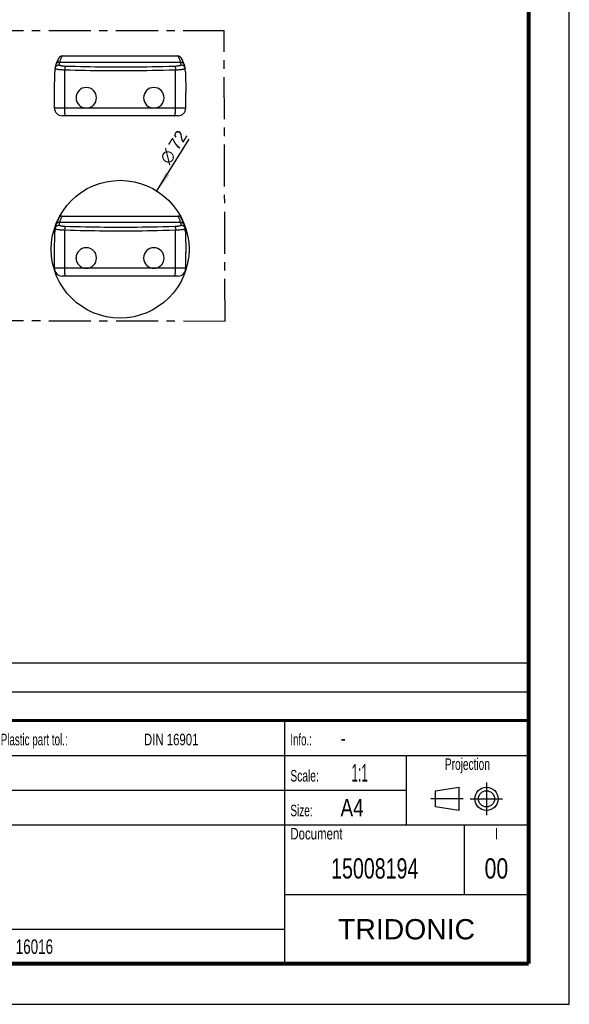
# Model space of a CAD drawing. Header units: millimetres. Extents: x 0 to 210, y 0 to 297.
# Tile 2 of 3: x 115 to 210, y 0 to 170. Entities that reach past the tile are written whole.
import ezdxf
from ezdxf.enums import TextEntityAlignment as Align

# ---------------------------------------------------------------- set-up
doc = ezdxf.new("R2010")
doc.units = ezdxf.units.MM
doc.header["$LTSCALE"] = 19.36
doc.linetypes.add('CENTER', pattern=[0.6, 0.375, -0.075, 0.075, -0.075])
doc.layers.get('0').update_dxf_attribs({"linetype": 'CONTINUOUS'})
for name, color, linetype in [('DEFAULT_1', 7, 'CENTER'), ('Z_AXIS', 7, 'CONTINUOUS'), ('Z_DIM_2D', 7, 'CONTINUOUS'), ('Z_NOTICE', 7, 'CONTINUOUS')]:
    doc.layers.add(name, color=color, linetype=linetype)
doc.styles.add('TEXTSTYLE_2', font='txt', dxfattribs={"width": 0.75})
doc.styles.add('TEXTSTYLE_3', font='helveticaneueltw1g-ltcn.otf')
doc.styles.add('TEXTSTYLE_4', font='gdt', dxfattribs={"width": 0.7})
doc.styles.add('TEXTSTYLE_5', font='arial.ttf')
doc.dimstyles.new('DIMSTYLE_1', dxfattribs={"dimtxt": 2.1, "dimasz": 3.5, "dimexe": 1.5, "dimexo": 0, "dimtad": 1, "dimdec": 1, "dimlfac": 3, "dimdsep": 46, "dimtxsty": 'TEXTSTYLE_3', "dimblk": '_FILLED', "dimblk1": '_FILLED', "dimblk2": '_FILLED', "dimcen": 0.09, "dimclrt": 5, "dimadec": 0, "dimazin": 0, "dimtp": 0.3, "dimtm": 0.3, "dimtfac": 1, "dimtdec": 1, "dimtmove": 0, "dimatfit": 2, "dimldrblk": '_FILLED', "dimfxl": 1, "dimtolj": 1, "dimarcsym": 0})

# ---------------------------------------------------------------- blocks, each defined once
blk = doc.blocks.new('SYMBOL_2_BL0', base_point=(192.31, 35.47))
at = {"color": 2, "linetype": 'CONTINUOUS'}
for p, q in [((186.91, 36.87), (190.91, 37.47)), ((190.91, 37.47), (190.91, 33.47)), ((186.91, 34.07), (186.91, 36.87)), ((190.91, 33.47), (186.91, 34.07))]:
    blk.add_line(p, q, dxfattribs=at)
for radius in [2, 1.4]:
    blk.add_circle((195.71, 35.47), radius, dxfattribs=at)
at = {"layer": 'DEFAULT_1', "color": 2, "linetype": 'CENTER'}
for p, q in [((195.71, 38.27), (195.71, 32.67)), ((191.71, 35.47), (186.11, 35.47)), ((192.91, 35.47), (198.5, 35.47))]:
    blk.add_line(p, q, dxfattribs=at)
blk = doc.blocks.new('_FILLED')
at = {"color": 0, "linetype": 'BYBLOCK'}
blk.add_solid([(0, 0), (-1, 0.125), (-1, -0.125)], dxfattribs=at)
blk = doc.blocks.new('*D0')
at = {"layer": 'Z_DIM_2D', "color": 2, "linetype": 'CONTINUOUS'}
blk.add_line((138.79, 140.44), (144.38, 149.36), dxfattribs=at)
at = {"layer": 'Z_DIM_2D', "color": 2, "linetype": 'CONTINUOUS', "xscale": 3.5, "yscale": 3.5, "zscale": 3.5, "rotation": 237.9111719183}
blk.add_blockref('_FILLED', (138.79, 140.44), dxfattribs=at)
at = {"layer": 'Z_DIM_2D', "color": 5, "linetype": 'CONTINUOUS'}
for s, style, p in [('72', 'TEXTSTYLE_3', (142.44, 147.25)), ('n', 'TEXTSTYLE_4', (140.95, 144.88))]:
    blk.add_text(s, height=2.1, rotation=57.9112, dxfattribs=dict(at, style=style)).set_placement(p)

msp = doc.modelspace()

# ---------------------------------------------------------------- linework, layer by layer
at = {"color": 2, "linetype": 'CONTINUOUS'}
for p, q in [((210, 0), (210, 297)), ((6.914, 58.96), (202.914, 58.96)), ((202.914, 48.96), (202.914, 58.96)), ((6.914, 53.96), (202.914, 53.96)), ((6.914, 48.96), (202.914, 48.96)), ((6.914, 48.96), (202.914, 48.96)), ((160.914, 6.96), (160.914, 48.96)), ((202.914, 6.96), (202.914, 48.96)), ((6.914, 42.96), (202.914, 42.96)), ((181.914, 30.96), (181.914, 42.96)), ((6.914, 36.96), (181.914, 36.96)), ((6.914, 30.96), (202.914, 30.96)), ((191.914, 18.96), (191.914, 30.96)), ((160.914, 18.96), (202.914, 18.96)), ((6.914, 12.96), (160.914, 12.96)), ((6.914, 6.96), (202.914, 6.96)), ((0, 0), (210, 0))]:
    msp.add_line(p, q, dxfattribs=at)
at = {"color": 7, "linetype": 'CONTINUOUS'}
for p, q in [((122.474, 163.724), (142.443, 163.724)), ((121.125, 157.39), (121.188, 160.999)), ((143.729, 160.999), (143.792, 157.39)), ((121.125, 154.724), (121.125, 157.39)), ((136.525, 156.492), (136.525, 156.509)), ((140.059, 156.492), (140.059, 156.509)), ((143.792, 154.724), (143.792, 157.39)), ((142.459, 153.39), (122.459, 153.39)), ((122.474, 136.065), (142.443, 136.065)), ((121.125, 129.732), (121.188, 133.341)), ((143.729, 133.341), (143.792, 129.732)), ((121.125, 127.065), (121.125, 129.732)), ((143.792, 127.065), (143.792, 129.732)), ((136.525, 128.833), (136.525, 128.85)), ((140.059, 128.833), (140.059, 128.85)), ((142.459, 125.732), (122.459, 125.732))]:
    msp.add_line(p, q, dxfattribs=at)
at = {"color": 9, "linetype": 'CONTINUOUS'}
for p, q in [((142.484, 163.652), (142.439, 163.724)), ((122.007, 162.674), (142.91, 162.674)), ((122.896, 154.724), (122.896, 161.339)), ((142.021, 154.724), (142.021, 161.339)), ((122.896, 154.724), (121.125, 154.724)), ((143.792, 154.724), (126.625, 154.724)), ((142.484, 135.993), (142.439, 136.065)), ((122.007, 135.015), (142.91, 135.015)), ((122.896, 127.065), (122.896, 133.68)), ((142.021, 127.065), (142.021, 133.68)), ((122.896, 127.065), (121.125, 127.065)), ((143.792, 127.065), (126.625, 127.065))]:
    msp.add_line(p, q, dxfattribs=at)
at = {"color": 7, "linetype": 'CONTINUOUS'}
for points, const_width in [([(203, 7), (203, 290)], 0.7), ([(7, 49), (203, 49)], 0.5), ([(7.399, 45.763), (160.804, 45.665)], 0.01), ([(7, 7), (203, 7)], 0.7)]:
    msp.add_lwpolyline(points, dxfattribs=dict(at, const_width=const_width))
at = {"color": 9, "linetype": 'CONTINUOUS'}
for points in [[(122.478, 163.724), (122.417, 163.624), (122.359, 163.523), (122.304, 163.422), (122.254, 163.321), (122.207, 163.222), (122.164, 163.121), (122.122, 163.018), (122.083, 162.911), (122.044, 162.796), (122.007, 162.674)], [(142.91, 162.674), (142.883, 162.766), (142.853, 162.858), (142.82, 162.951), (142.785, 163.044), (142.746, 163.139), (142.704, 163.234), (142.661, 163.325), (142.617, 163.414), (142.573, 163.497), (142.528, 163.576), (142.484, 163.652)], [(121.231, 161.552), (121.288, 161.529), (121.357, 161.508), (121.437, 161.486), (121.528, 161.466), (121.629, 161.447), (121.739, 161.428), (121.857, 161.412), (121.983, 161.396), (122.119, 161.382), (122.262, 161.369), (122.413, 161.359), (122.57, 161.35), (122.731, 161.343)], [(122.007, 162.674), (121.935, 162.671), (121.864, 162.659), (121.795, 162.641), (121.728, 162.615), (121.665, 162.582), (121.605, 162.542), (121.55, 162.497), (121.501, 162.445), (121.457, 162.389), (121.42, 162.328), (121.389, 162.264), (121.366, 162.196)], [(122.007, 162.674), (121.989, 162.606), (121.97, 162.532), (121.952, 162.454), (121.934, 162.369), (121.917, 162.278), (121.901, 162.179)], [(121.901, 162.179), (121.944, 162.159), (121.993, 162.139), (122.048, 162.119), (122.108, 162.101), (122.174, 162.083), (122.246, 162.067), (122.322, 162.051), (122.403, 162.037), (122.488, 162.024), (122.579, 162.013), (122.673, 162.003), (122.77, 161.995), (122.87, 161.989), (122.972, 161.985)], [(122.972, 161.985), (122.964, 161.964), (122.955, 161.934), (122.947, 161.897), (122.939, 161.854), (122.931, 161.804), (122.924, 161.749), (122.917, 161.688), (122.911, 161.624), (122.906, 161.556), (122.902, 161.485), (122.898, 161.412), (122.896, 161.339)], [(122.972, 161.985), (123.892, 161.959), (124.785, 161.936), (125.645, 161.916), (126.486, 161.898), (127.319, 161.883), (128.142, 161.87), (128.958, 161.86), (129.767, 161.852), (130.572, 161.845), (131.375, 161.842), (132.177, 161.84), (132.98, 161.84), (133.788, 161.843), (134.6, 161.847), (135.415, 161.854), (136.243, 161.863), (137.092, 161.875), (137.97, 161.89), (138.887, 161.908), (139.85, 161.929), (140.871, 161.955), (141.945, 161.985)], [(140.939, 161.309), (142.183, 161.343), (142.34, 161.35), (142.493, 161.358), (142.64, 161.368), (142.783, 161.38), (142.919, 161.394), (143.049, 161.41), (143.17, 161.427), (143.282, 161.446), (143.385, 161.465), (143.477, 161.486), (143.559, 161.507), (143.629, 161.529), (143.686, 161.552)], [(141.945, 161.985), (142.045, 161.989), (142.143, 161.995), (142.238, 162.003), (142.33, 162.012), (142.419, 162.023), (142.505, 162.036), (142.587, 162.05), (142.665, 162.065), (142.738, 162.082), (142.805, 162.1), (142.867, 162.118), (142.923, 162.138), (142.973, 162.158), (143.016, 162.179)], [(141.945, 161.985), (141.954, 161.964), (141.962, 161.934), (141.971, 161.897), (141.979, 161.854), (141.986, 161.804), (141.993, 161.749), (142, 161.688), (142.006, 161.624), (142.011, 161.556), (142.015, 161.485), (142.019, 161.412), (142.021, 161.339)], [(142.91, 162.674), (142.982, 162.671), (143.053, 162.659), (143.122, 162.641), (143.189, 162.615), (143.252, 162.582), (143.312, 162.542), (143.367, 162.497), (143.417, 162.445), (143.46, 162.389), (143.497, 162.328), (143.528, 162.264), (143.551, 162.196)], [(143.016, 162.179), (143.002, 162.267), (142.986, 162.354), (142.968, 162.438), (142.95, 162.52), (142.93, 162.599), (142.91, 162.674)], [(122.731, 161.343), (123.823, 161.313), (124.723, 161.291), (125.591, 161.271), (126.438, 161.254), (127.278, 161.239), (128.107, 161.226), (128.929, 161.216), (129.745, 161.208), (130.557, 161.202), (131.366, 161.198), (132.175, 161.196), (132.985, 161.197), (133.798, 161.199), (134.617, 161.204), (135.439, 161.21), (136.274, 161.219), (137.129, 161.231), (138.014, 161.245), (138.939, 161.263), (139.91, 161.284), (140.939, 161.309)], [(123.049, 153.39), (123.034, 153.397), (123.019, 153.416), (123.004, 153.448), (122.99, 153.492), (122.977, 153.548), (122.964, 153.615), (122.952, 153.693), (122.941, 153.781), (122.93, 153.878), (122.922, 153.983), (122.914, 154.095), (122.907, 154.214), (122.902, 154.337), (122.899, 154.464), (122.896, 154.593), (122.896, 154.724)], [(141.868, 153.39), (141.883, 153.397), (141.898, 153.416), (141.913, 153.448), (141.927, 153.492), (141.941, 153.548), (141.953, 153.615), (141.965, 153.693), (141.977, 153.781), (141.987, 153.878), (141.996, 153.983), (142.003, 154.095), (142.01, 154.214), (142.015, 154.337), (142.018, 154.464), (142.021, 154.593), (142.021, 154.724)], [(122.478, 136.065), (122.417, 135.965), (122.359, 135.864), (122.304, 135.763), (122.254, 135.662), (122.207, 135.563), (122.164, 135.463), (122.122, 135.36), (122.083, 135.252), (122.044, 135.137), (122.007, 135.015)], [(142.91, 135.015), (142.883, 135.107), (142.853, 135.2), (142.82, 135.292), (142.785, 135.385), (142.746, 135.481), (142.704, 135.575), (142.661, 135.667), (142.617, 135.755), (142.573, 135.838), (142.528, 135.917), (142.484, 135.993)], [(122.007, 135.015), (121.935, 135.012), (121.864, 135.001), (121.795, 134.982), (121.728, 134.956), (121.665, 134.923), (121.605, 134.884), (121.55, 134.838), (121.501, 134.787), (121.457, 134.73), (121.42, 134.669), (121.389, 134.605), (121.366, 134.538)], [(122.007, 135.015), (121.989, 134.947), (121.97, 134.873), (121.952, 134.795), (121.934, 134.711), (121.917, 134.619), (121.901, 134.521)], [(121.901, 134.521), (121.944, 134.5), (121.993, 134.48), (122.048, 134.461), (122.108, 134.442), (122.174, 134.424), (122.246, 134.408), (122.322, 134.393), (122.403, 134.378), (122.488, 134.366), (122.579, 134.354), (122.673, 134.345), (122.77, 134.337), (122.87, 134.331), (122.972, 134.327)], [(122.972, 134.327), (122.964, 134.305), (122.955, 134.275), (122.947, 134.239), (122.939, 134.195), (122.931, 134.146), (122.924, 134.09), (122.917, 134.03), (122.911, 133.965), (122.906, 133.897), (122.902, 133.826), (122.898, 133.754), (122.896, 133.68)], [(122.972, 134.327), (123.892, 134.301), (124.785, 134.277), (125.645, 134.257), (126.486, 134.24), (127.319, 134.225), (128.142, 134.212), (128.958, 134.201), (129.767, 134.193), (130.572, 134.187), (131.375, 134.183), (132.177, 134.181), (132.98, 134.181), (133.788, 134.184), (134.6, 134.189), (135.415, 134.195), (136.243, 134.205), (137.092, 134.216), (137.97, 134.231), (138.887, 134.249), (139.85, 134.27), (140.871, 134.297), (141.945, 134.327)], [(141.945, 134.327), (142.045, 134.331), (142.143, 134.336), (142.238, 134.344), (142.33, 134.353), (142.419, 134.364), (142.505, 134.377), (142.587, 134.391), (142.665, 134.406), (142.738, 134.423), (142.805, 134.441), (142.867, 134.46), (142.923, 134.479), (142.973, 134.5), (143.016, 134.521)], [(141.945, 134.327), (141.954, 134.305), (141.962, 134.275), (141.971, 134.239), (141.979, 134.195), (141.986, 134.146), (141.993, 134.09), (142, 134.03), (142.006, 133.965), (142.011, 133.897), (142.015, 133.826), (142.019, 133.754), (142.021, 133.68)], [(142.91, 135.015), (142.982, 135.012), (143.053, 135.001), (143.122, 134.982), (143.189, 134.956), (143.252, 134.923), (143.312, 134.884), (143.367, 134.838), (143.417, 134.787), (143.46, 134.73), (143.497, 134.669), (143.528, 134.605), (143.551, 134.538)], [(143.016, 134.521), (143.002, 134.609), (142.986, 134.695), (142.968, 134.779), (142.95, 134.861), (142.93, 134.94), (142.91, 135.015)], [(121.231, 133.893), (121.288, 133.871), (121.357, 133.849), (121.437, 133.828), (121.528, 133.807), (121.629, 133.788), (121.739, 133.77), (121.857, 133.753), (121.983, 133.737), (122.119, 133.723), (122.262, 133.711), (122.413, 133.7), (122.57, 133.691), (122.731, 133.685)], [(122.731, 133.685), (123.823, 133.655), (124.723, 133.632), (125.591, 133.612), (126.438, 133.595), (127.278, 133.58), (128.107, 133.568), (128.929, 133.557), (129.745, 133.549), (130.557, 133.543), (131.366, 133.539), (132.175, 133.537), (132.985, 133.538), (133.798, 133.54), (134.617, 133.545), (135.439, 133.552), (136.274, 133.561), (137.129, 133.572), (138.014, 133.587), (138.939, 133.604), (139.91, 133.625), (140.939, 133.651)], [(140.939, 133.651), (142.183, 133.685), (142.34, 133.691), (142.493, 133.699), (142.64, 133.71), (142.783, 133.722), (142.919, 133.736), (143.049, 133.751), (143.17, 133.768), (143.282, 133.787), (143.385, 133.807), (143.477, 133.827), (143.559, 133.849), (143.629, 133.871), (143.686, 133.893)], [(123.049, 125.732), (123.034, 125.738), (123.019, 125.757), (123.004, 125.789), (122.99, 125.833), (122.977, 125.889), (122.964, 125.956), (122.952, 126.034), (122.941, 126.122), (122.93, 126.219), (122.922, 126.324), (122.914, 126.437), (122.907, 126.555), (122.902, 126.678), (122.899, 126.805), (122.896, 126.934), (122.896, 127.065)], [(141.868, 125.732), (141.883, 125.738), (141.898, 125.757), (141.913, 125.789), (141.927, 125.833), (141.941, 125.889), (141.953, 125.956), (141.965, 126.034), (141.977, 126.122), (141.987, 126.219), (141.996, 126.324), (142.003, 126.437), (142.01, 126.555), (142.015, 126.678), (142.018, 126.805), (142.021, 126.934), (142.021, 127.065)]]:
    msp.add_lwpolyline(points, dxfattribs=at)
at = {"color": 7, "linetype": 'CONTINUOUS'}
for points in [[(121.237, 161.597), (121.25, 161.662), (121.27, 161.726), (121.296, 161.787), (121.328, 161.847), (121.367, 161.903), (121.411, 161.955), (121.46, 162.002), (121.514, 162.045), (121.572, 162.083), (121.633, 162.115), (121.698, 162.141), (121.765, 162.16), (121.833, 162.173), (121.901, 162.179)], [(143.016, 162.179), (143.085, 162.173), (143.153, 162.16), (143.219, 162.141), (143.284, 162.115), (143.345, 162.083), (143.403, 162.045), (143.457, 162.002), (143.506, 161.955), (143.55, 161.903), (143.589, 161.847), (143.621, 161.788), (143.647, 161.726), (143.667, 161.662), (143.68, 161.597)], [(121.237, 133.939), (121.25, 134.004), (121.27, 134.067), (121.296, 134.129), (121.328, 134.188), (121.367, 134.244), (121.411, 134.296), (121.46, 134.344), (121.514, 134.387), (121.572, 134.424), (121.633, 134.456), (121.698, 134.482), (121.765, 134.502), (121.833, 134.515), (121.901, 134.521)], [(143.016, 134.521), (143.085, 134.515), (143.153, 134.502), (143.219, 134.482), (143.284, 134.456), (143.345, 134.424), (143.403, 134.387), (143.457, 134.344), (143.506, 134.296), (143.55, 134.244), (143.589, 134.188), (143.621, 134.129), (143.647, 134.067), (143.667, 134.004), (143.68, 133.939)]]:
    msp.add_lwpolyline(points, dxfattribs=at)
msp.add_circle((132.468, 130.364), 11.892, dxfattribs=at)
for centre, radius, start, end in [((125.854, 160.918), 4.667, 147.67019, 179), ((122.474, 163.057), 0.667, 90, 147.67019), ((142.443, 163.057), 0.667, 32.32981, 90), ((139.063, 160.918), 4.667, 1, 32.32981), ((138.292, 156.509), 1.767, 0, 180), ((138.292, 156.492), 1.767, 180, 360), ((122.459, 154.724), 1.333, 180, 270), ((142.459, 154.724), 1.333, 270, 360), ((122.474, 135.398), 0.667, 90, 147.67019), ((142.443, 135.398), 0.667, 32.32981, 90), ((125.854, 133.259), 4.667, 147.67019, 179), ((139.063, 133.259), 4.667, 1, 32.32981), ((138.292, 128.85), 1.767, 0, 180), ((138.292, 128.833), 1.767, 180, 360), ((122.459, 127.065), 1.333, 180, 270), ((142.459, 127.065), 1.333, 270, 360)]:
    msp.add_arc(centre, radius, start, end, dxfattribs=at)
at = {"layer": 'DEFAULT_1', "color": 40, "linetype": 'CENTER'}
for p, q in [((50.435, 168.143), (150.412, 168.098)), ((150.584, 117.96), (150.413, 168.099)), ((50.454, 118.172), (150.584, 117.96))]:
    msp.add_line(p, q, dxfattribs=at)
at = {"layer": 'Z_AXIS', "color": 7, "linetype": 'CONTINUOUS'}
for p, q in [((121.125, 154.724), (121.125, 157.39)), ((124.859, 156.492), (124.859, 156.509)), ((128.392, 156.492), (128.392, 156.509)), ((121.125, 127.065), (121.125, 129.732)), ((124.859, 128.833), (124.859, 128.85)), ((128.392, 128.833), (128.392, 128.85))]:
    msp.add_line(p, q, dxfattribs=at)
at = {"layer": 'Z_AXIS', "color": 9, "linetype": 'CONTINUOUS'}
for p, q in [((126.625, 154.724), (122.896, 154.724)), ((126.625, 127.065), (122.896, 127.065))]:
    msp.add_line(p, q, dxfattribs=at)
at = {"layer": 'Z_AXIS', "color": 7, "linetype": 'CONTINUOUS'}
for centre, start, end in [((126.625, 156.509), 0, 180), ((126.625, 156.492), 180, 360), ((126.625, 128.85), 0, 180), ((126.625, 128.833), 180, 360)]:
    msp.add_arc(centre, 1.767, start, end, dxfattribs=at)

# ---------------------------------------------------------------- block references
at = {"color": 2, "linetype": 'CONTINUOUS'}
msp.add_blockref('SYMBOL_2_BL0', (192.305, 35.47), dxfattribs=at)

# ---------------------------------------------------------------- texts
at = {"layer": 'Z_NOTICE', "color": 5, "linetype": 'CONTINUOUS', "style": 'TEXTSTYLE_2'}
for s, height, width, p in [('Plastic part tol.:', 2, 0.632275, (111.851, 44.71)), ('DIN 16901', 2, 0.73545, (136.577, 44.71)), ('Info.: ', 2, 0.622449, (161.851, 44.71)), ('-', 2.5, 0.714286, (170.565, 44.71)), ('1:1', 3, 0.5, (172.422, 38.46)), ('Scale:  ', 2, 0.660714, (161.851, 38.46)), ('Size: ', 2, 0.646825, (161.851, 32.46)), (' A4', 3, 0.809524, (169.613, 32.46)), ('Document', 2, 0.738095, (161.851, 28.46))]:
    msp.add_text(s, height=height, dxfattribs=dict(at, width=width)).set_placement(p)
for s, height, width, p in [('Projection', 2, 0.652381, (192.414, 40.46)), ('I', 2, 0.642857, (197.414, 28.46)), ('Copyright according to ISO 16016', 2.5, 0.694196, (103.414, 8.71))]:
    msp.add_text(s, height=height, dxfattribs=dict(at, width=width)).set_placement(p, align=Align.CENTER)
at = {"layer": 'Z_NOTICE', "color": 7, "linetype": 'CONTINUOUS', "style": 'TEXTSTYLE_2'}
for s, width, p in [('15008194', 0.723214, (176.414, 21.71)), ('00', 0.785714, (197.414, 21.71))]:
    msp.add_text(s, height=3.5, dxfattribs=dict(at, width=width)).set_placement(p, align=Align.CENTER)
at = {"layer": 'Z_NOTICE', "color": 5, "linetype": 'CONTINUOUS', "style": 'TEXTSTYLE_5'}
msp.add_text('TRIDONIC', height=3.5, dxfattribs=at).set_placement((181.914, 11.21), align=Align.CENTER)

# ---------------------------------------------------------------- dimensions: what is measured, and where the dimension line sits
at = {"layer": 'Z_DIM_2D', "color": 2, "linetype": 'CONTINUOUS'}
dim = msp.add_diameter_dim_2p(p1=(138.786, 140.439), p2=(126.151, 120.288), text='%%c<>', dimstyle='DIMSTYLE_1', override={"dimpost": '<>'}, dxfattribs=at)
dim.commit()
dim.dimension.update_dxf_attribs({"geometry": '*D0', "text_midpoint": (141.555, 147.82), "dimtype": 163})

doc.saveas('drawing.dxf')
